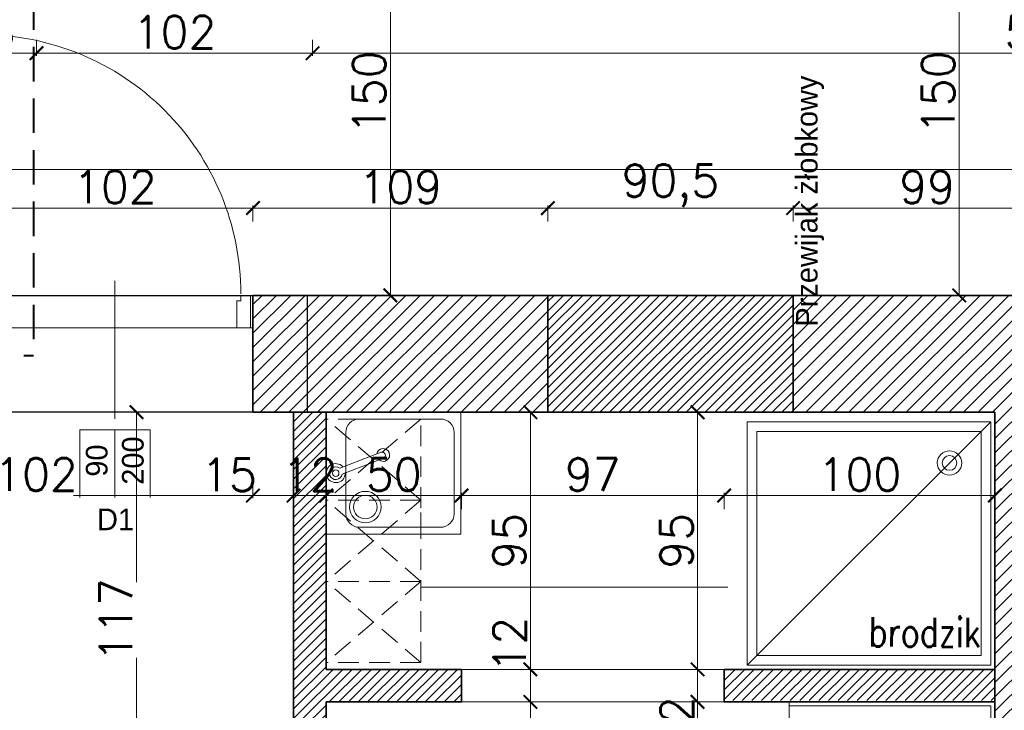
# Model space of a CAD drawing. Header units: millimetres. Extents: x -740 to 33545, y 5178 to 22494.
# Tile 160 of 256: x 9894 to 10258, y 10249 to 10504. Entities that reach past the tile are written whole.
import ezdxf
from ezdxf.lldxf.tags import DXFTag

# ---------------------------------------------------------------- set-up
doc = ezdxf.new("R2010")
doc.units = ezdxf.units.MM
doc.header["$MEASUREMENT"] = 0
doc.linetypes.add('DASHED', pattern=[19.05, 12.7, -6.35])
doc.layers.get('Defpoints').update_dxf_attribs({"color": 252})
for name, color, linetype, lineweight in [('_IS_POZA_ZAKRESEM', 2, 'DASHED', 40), ('A_istniejące ściany', 252, 'Continuous', 35), ('A_l.przerywana', 252, 'ICAD_ISO03W100', 9), ('A_opisy', 252, 'Continuous', 15), ('A_projektowane sciany', 252, 'Continuous', 35), ('A_wyposażenie', 252, 'Continuous', 9), ('l.wypełnien', 252, 'Continuous', 5), ('mebelki', 252, 'Continuous', 9), ('Nowe_820-G Rysunki Obrazki_Nr_pióra__23', 252, 'Continuous', 15), ('wymiarowanie', 252, 'Continuous', 9)]:
    doc.layers.add(name, color=color, linetype=linetype, lineweight=lineweight)
doc.layers.add('stolarka', color=252, linetype='Continuous')
doc.styles.add('1-50', font='simplex.shx', dxfattribs={"width": 0.8, "height": 12})
doc.styles.add('ROMANS', font='romans')
doc.styles.add('styl2', font='simplex.shx')
tags = doc.linetypes.add('ICAD_ISO03W100', pattern=[30, 12, -18]).pattern_tags.tags
tags[6:7] = [DXFTag(74, 4), DXFTag(75, 0), DXFTag(340, '0'), DXFTag(46, 1.0), DXFTag(50, 0.0), DXFTag(44, 0.0), DXFTag(45, 0.0)]
tags[4:5] = [DXFTag(74, 4), DXFTag(75, 0), DXFTag(340, '0'), DXFTag(46, 1.0), DXFTag(50, 0.0), DXFTag(44, 0.0), DXFTag(45, 0.0)]
doc.dimstyles.new('Skala 1-50', dxfattribs={"dimtxt": 12, "dimasz": 5, "dimexe": 1, "dimexo": 1, "dimgap": 1.5, "dimtad": 1, "dimdec": 1, "dimrnd": 0.5, "dimtxsty": 'styl2', "dimblk": 'ARCHTICK', "dimcen": 5, "dimadec": 0, "dimazin": 0, "dimtfac": 1, "dimtdec": 1, "dimtmove": 1, "dimatfit": 3, "dimldrblk": 'ARCHTICK', "dimfxl": 0, "dimlwd": -1, "dimlwe": -1, "dimarcsym": 0})

# ---------------------------------------------------------------- blocks, each defined once
blk = doc.blocks.new('_ArchTick')
at = {"color": 0, "linetype": 'ByBlock', "const_width": 0.15}
blk.add_lwpolyline([(-0.5, -0.5), (0.5, 0.5)], dxfattribs=at)
blk = doc.blocks.new('*D2203')
at = {"layer": 'Defpoints', "color": 0}
for p in [(9748.23, 10470.55), (11082.39, 10472.82), (11082.39, 10449.07)]:
    blk.add_point(p, dxfattribs=at)
at = {"layer": 'wymiarowanie', "color": 0}
for p, q in [((9748.23, 10454.07), (9748.23, 10448.07)), ((11082.39, 10454.07), (11082.39, 10448.07)), ((9748.23, 10449.07), (10346.75, 10449.07)), ((11082.39, 10449.07), (10383.94, 10449.07))]:
    blk.add_line(p, q, dxfattribs=at)
at = {"layer": 'wymiarowanie', "color": 0, "xscale": 5, "yscale": 5, "zscale": 5, "rotation": 180}
blk.add_blockref('_ArchTick', (9748.23, 10449.07), dxfattribs=at)
at = {"layer": 'wymiarowanie', "color": 0, "xscale": 5, "yscale": 5, "zscale": 5}
blk.add_blockref('_ArchTick', (11082.39, 10449.07), dxfattribs=at)
at = {"layer": 'wymiarowanie', "color": 0, "insert": (10365.34, 10456.46), "char_height": 12, "attachment_point": 5, "style": 'styl2'}
blk.add_mtext('1334', dxfattribs=at)
blk = doc.blocks.new('*D2217')
at = {"layer": 'Defpoints', "color": 0}
for p in [(10154.55, 10359.34), (10144.39, 10264.34), (10154.55, 10264.34)]:
    blk.add_point(p, dxfattribs=at)
at = {"layer": 'wymiarowanie', "color": 0}
for p, q in [((10149.39, 10359.34), (10143.39, 10359.34)), ((10144.39, 10359.34), (10144.39, 10264.34)), ((10149.39, 10264.34), (10143.39, 10264.34))]:
    blk.add_line(p, q, dxfattribs=at)
at = {"layer": 'wymiarowanie', "color": 0, "xscale": 5, "yscale": 5, "zscale": 5}
for p, rotation in [((10144.39, 10359.34), 90), ((10144.39, 10264.34), 270)]:
    blk.add_blockref('_ArchTick', p, dxfattribs=dict(at, rotation=rotation))
at = {"layer": 'wymiarowanie', "color": 0, "insert": (10136.59, 10311.84), "char_height": 12, "attachment_point": 5, "rotation": 90, "style": 'styl2'}
blk.add_mtext('95', dxfattribs=at)
blk = doc.blocks.new('*D2218')
at = {"layer": 'Defpoints', "color": 0}
for p in [(10154.19, 10264.34), (10144.39, 10252.34), (10152.1, 10252.34)]:
    blk.add_point(p, dxfattribs=at)
at = {"layer": 'wymiarowanie', "color": 0}
for p, q in [((10149.39, 10264.34), (10143.39, 10264.34)), ((10144.39, 10264.34), (10144.39, 10252.34)), ((10149.39, 10252.34), (10143.39, 10252.34))]:
    blk.add_line(p, q, dxfattribs=at)
at = {"layer": 'wymiarowanie', "color": 0, "xscale": 5, "yscale": 5, "zscale": 5}
for p, rotation in [((10144.39, 10264.34), 90), ((10144.39, 10252.34), 270)]:
    blk.add_blockref('_ArchTick', p, dxfattribs=dict(at, rotation=rotation))
at = {"layer": 'wymiarowanie', "color": 0, "insert": (10136.74, 10244.13), "char_height": 12, "attachment_point": 5, "rotation": 90, "style": 'styl2'}
blk.add_mtext('12', dxfattribs=at)
blk = doc.blocks.new('*D2219')
at = {"layer": 'Defpoints', "color": 0}
for p in [(10152.1, 10252.34), (10144.39, 9920.26), (10165.23, 9920.26)]:
    blk.add_point(p, dxfattribs=at)
at = {"layer": 'wymiarowanie', "color": 0}
for p, q in [((10149.39, 10252.34), (10143.39, 10252.34)), ((10144.39, 10252.34), (10144.39, 10042.8)), ((10144.39, 9920.26), (10144.39, 10013.25)), ((10149.39, 9920.26), (10143.39, 9920.26))]:
    blk.add_line(p, q, dxfattribs=at)
at = {"layer": 'wymiarowanie', "color": 0, "xscale": 5, "yscale": 5, "zscale": 5}
for p, rotation in [((10144.39, 10252.34), 90), ((10144.39, 9920.26), 270)]:
    blk.add_blockref('_ArchTick', p, dxfattribs=dict(at, rotation=rotation))
at = {"layer": 'wymiarowanie', "color": 0, "insert": (10136.59, 10028.03), "char_height": 12, "attachment_point": 5, "rotation": 90, "style": 'styl2'}
blk.add_mtext('332', dxfattribs=at)
blk = doc.blocks.new('*D2244')
at = {"layer": 'Defpoints', "color": 0}
for p in [(10055.83, 10552.52), (10030.92, 10402.52), (10066.23, 10402.52)]:
    blk.add_point(p, dxfattribs=at)
at = {"layer": 'wymiarowanie', "color": 0}
for p, q in [((10035.92, 10552.52), (10029.92, 10552.52)), ((10030.92, 10552.52), (10030.92, 10402.52)), ((10035.92, 10402.52), (10029.92, 10402.52))]:
    blk.add_line(p, q, dxfattribs=at)
at = {"layer": 'wymiarowanie', "color": 0, "xscale": 5, "yscale": 5, "zscale": 5}
for p, rotation in [((10030.92, 10552.52), 90), ((10030.92, 10402.52), 270)]:
    blk.add_blockref('_ArchTick', p, dxfattribs=dict(at, rotation=rotation))
at = {"layer": 'wymiarowanie', "color": 0, "insert": (10023.12, 10477.52), "char_height": 12, "attachment_point": 5, "rotation": 90, "style": 'styl2'}
blk.add_mtext('150', dxfattribs=at)
blk = doc.blocks.new('*D2586')
at = {"layer": 'Defpoints', "color": 0}
for p in [(9864.23, 10529.46), (9900.23, 10529.46), (9900.23, 10492)]:
    blk.add_point(p, dxfattribs=at)
at = {"layer": 'wymiarowanie', "color": 0}
for p, q in [((9864.23, 10497), (9864.23, 10491)), ((9900.23, 10497), (9900.23, 10491)), ((9864.23, 10492), (9900.23, 10492))]:
    blk.add_line(p, q, dxfattribs=at)
at = {"layer": 'wymiarowanie', "color": 0, "xscale": 5, "yscale": 5, "zscale": 5, "rotation": 180}
blk.add_blockref('_ArchTick', (9864.23, 10492), dxfattribs=at)
at = {"layer": 'wymiarowanie', "color": 0, "xscale": 5, "yscale": 5, "zscale": 5}
blk.add_blockref('_ArchTick', (9900.23, 10492), dxfattribs=at)
at = {"layer": 'wymiarowanie', "color": 0, "insert": (9882.23, 10499.8), "char_height": 12, "attachment_point": 5, "style": 'styl2'}
blk.add_mtext('36', dxfattribs=at)
blk = doc.blocks.new('*D2587')
at = {"layer": 'Defpoints', "color": 0}
for p in [(9900.23, 10529.46), (10002.23, 10529.46), (10002.23, 10492)]:
    blk.add_point(p, dxfattribs=at)
at = {"layer": 'wymiarowanie', "color": 0}
for p, q in [((9900.23, 10497), (9900.23, 10491)), ((10002.23, 10497), (10002.23, 10491)), ((9900.23, 10492), (10002.23, 10492))]:
    blk.add_line(p, q, dxfattribs=at)
at = {"layer": 'wymiarowanie', "color": 0, "xscale": 5, "yscale": 5, "zscale": 5, "rotation": 180}
blk.add_blockref('_ArchTick', (9900.23, 10492), dxfattribs=at)
at = {"layer": 'wymiarowanie', "color": 0, "xscale": 5, "yscale": 5, "zscale": 5}
blk.add_blockref('_ArchTick', (10002.23, 10492), dxfattribs=at)
at = {"layer": 'wymiarowanie', "color": 0, "insert": (9951.23, 10499.8), "char_height": 12, "attachment_point": 5, "style": 'styl2'}
blk.add_mtext('102', dxfattribs=at)
blk = doc.blocks.new('*D2588')
at = {"layer": 'Defpoints', "color": 0}
for p in [(10544.19, 10535.46), (10002.23, 10529.46), (10544.19, 10492)]:
    blk.add_point(p, dxfattribs=at)
at = {"layer": 'wymiarowanie', "color": 0}
for p, q in [((10002.23, 10497), (10002.23, 10491)), ((10544.19, 10497), (10544.19, 10491)), ((10002.23, 10492), (10544.19, 10492))]:
    blk.add_line(p, q, dxfattribs=at)
at = {"layer": 'wymiarowanie', "color": 0, "xscale": 5, "yscale": 5, "zscale": 5, "rotation": 180}
blk.add_blockref('_ArchTick', (10002.23, 10492), dxfattribs=at)
at = {"layer": 'wymiarowanie', "color": 0, "xscale": 5, "yscale": 5, "zscale": 5}
blk.add_blockref('_ArchTick', (10544.19, 10492), dxfattribs=at)
at = {"layer": 'wymiarowanie', "color": 0, "insert": (10273.21, 10499.8), "char_height": 12, "attachment_point": 5, "style": 'styl2'}
blk.add_mtext('542', dxfattribs=at)
blk = doc.blocks.new('*D2609')
at = {"layer": 'Defpoints', "color": 0}
for p in [(9980.19, 10434.77), (9878.19, 10402.52), (9980.19, 10402.52)]:
    blk.add_point(p, dxfattribs=at)
at = {"layer": 'wymiarowanie', "color": 0}
for p, q in [((9878.19, 10429.77), (9878.19, 10435.77)), ((9878.19, 10434.77), (9980.19, 10434.77)), ((9980.19, 10429.77), (9980.19, 10435.77))]:
    blk.add_line(p, q, dxfattribs=at)
at = {"layer": 'wymiarowanie', "color": 0, "xscale": 5, "yscale": 5, "zscale": 5, "rotation": 180}
blk.add_blockref('_ArchTick', (9878.19, 10434.77), dxfattribs=at)
at = {"layer": 'wymiarowanie', "color": 0, "xscale": 5, "yscale": 5, "zscale": 5}
blk.add_blockref('_ArchTick', (9980.19, 10434.77), dxfattribs=at)
at = {"layer": 'wymiarowanie', "color": 0, "insert": (9929.19, 10442.57), "char_height": 12, "attachment_point": 5, "style": 'styl2'}
blk.add_mtext('102', dxfattribs=at)
blk = doc.blocks.new('*D2610')
at = {"layer": 'Defpoints', "color": 0}
for p in [(10089.09, 10434.77), (9980.19, 10402.52), (10089.09, 10402.52)]:
    blk.add_point(p, dxfattribs=at)
at = {"layer": 'wymiarowanie', "color": 0}
for p, q in [((9980.19, 10429.77), (9980.19, 10435.77)), ((9980.19, 10434.77), (10089.09, 10434.77)), ((10089.09, 10429.77), (10089.09, 10435.77))]:
    blk.add_line(p, q, dxfattribs=at)
at = {"layer": 'wymiarowanie', "color": 0, "xscale": 5, "yscale": 5, "zscale": 5, "rotation": 180}
blk.add_blockref('_ArchTick', (9980.19, 10434.77), dxfattribs=at)
at = {"layer": 'wymiarowanie', "color": 0, "xscale": 5, "yscale": 5, "zscale": 5}
blk.add_blockref('_ArchTick', (10089.09, 10434.77), dxfattribs=at)
at = {"layer": 'wymiarowanie', "color": 0, "insert": (10034.64, 10442.57), "char_height": 12, "attachment_point": 5, "style": 'styl2'}
blk.add_mtext('109', dxfattribs=at)
blk = doc.blocks.new('*D2611')
at = {"layer": 'Defpoints', "color": 0}
for p in [(10179.68, 10434.77), (10089.09, 10402.52), (10179.68, 10402.52)]:
    blk.add_point(p, dxfattribs=at)
at = {"layer": 'wymiarowanie', "color": 0}
for p, q in [((10089.09, 10429.77), (10089.09, 10435.77)), ((10089.09, 10434.77), (10179.68, 10434.77)), ((10179.68, 10429.77), (10179.68, 10435.77))]:
    blk.add_line(p, q, dxfattribs=at)
at = {"layer": 'wymiarowanie', "color": 0, "xscale": 5, "yscale": 5, "zscale": 5, "rotation": 180}
blk.add_blockref('_ArchTick', (10089.09, 10434.77), dxfattribs=at)
at = {"layer": 'wymiarowanie', "color": 0, "xscale": 5, "yscale": 5, "zscale": 5}
blk.add_blockref('_ArchTick', (10179.68, 10434.77), dxfattribs=at)
at = {"layer": 'wymiarowanie', "color": 0, "insert": (10134.38, 10443.11), "char_height": 12, "attachment_point": 5, "style": 'styl2'}
blk.add_mtext('90,5', dxfattribs=at)
blk = doc.blocks.new('*D2612')
at = {"layer": 'Defpoints', "color": 0}
for p in [(10278.74, 10434.77), (10179.68, 10402.52), (10278.74, 10402.52)]:
    blk.add_point(p, dxfattribs=at)
at = {"layer": 'wymiarowanie', "color": 0}
for p, q in [((10179.68, 10429.77), (10179.68, 10435.77)), ((10179.68, 10434.77), (10278.74, 10434.77)), ((10278.74, 10429.77), (10278.74, 10435.77))]:
    blk.add_line(p, q, dxfattribs=at)
at = {"layer": 'wymiarowanie', "color": 0, "xscale": 5, "yscale": 5, "zscale": 5, "rotation": 180}
blk.add_blockref('_ArchTick', (10179.68, 10434.77), dxfattribs=at)
at = {"layer": 'wymiarowanie', "color": 0, "xscale": 5, "yscale": 5, "zscale": 5}
blk.add_blockref('_ArchTick', (10278.74, 10434.77), dxfattribs=at)
at = {"layer": 'wymiarowanie', "color": 0, "insert": (10229.21, 10442.57), "char_height": 12, "attachment_point": 5, "style": 'styl2'}
blk.add_mtext('99', dxfattribs=at)
blk = doc.blocks.new('*D2626')
at = {"layer": 'Defpoints', "color": 0}
for p in [(9878.19, 10359.34), (9980.19, 10359.34), (9980.19, 10328.56)]:
    blk.add_point(p, dxfattribs=at)
at = {"layer": 'wymiarowanie', "color": 0}
for p, q in [((9878.19, 10333.56), (9878.19, 10327.56)), ((9980.19, 10333.56), (9980.19, 10327.56)), ((9878.19, 10328.56), (9886.18, 10328.56)), ((9980.19, 10328.56), (9913.95, 10328.56))]:
    blk.add_line(p, q, dxfattribs=at)
at = {"layer": 'wymiarowanie', "color": 0, "xscale": 5, "yscale": 5, "zscale": 5, "rotation": 180}
blk.add_blockref('_ArchTick', (9878.19, 10328.56), dxfattribs=at)
at = {"layer": 'wymiarowanie', "color": 0, "xscale": 5, "yscale": 5, "zscale": 5}
blk.add_blockref('_ArchTick', (9980.19, 10328.56), dxfattribs=at)
at = {"layer": 'wymiarowanie', "color": 0, "insert": (9900.07, 10336.36), "char_height": 12, "attachment_point": 5, "style": 'styl2'}
blk.add_mtext('102', dxfattribs=at)
blk = doc.blocks.new('*D2627')
at = {"layer": 'Defpoints', "color": 0}
for p in [(9980.19, 10359.34), (9995.19, 10359.34), (9995.19, 10328.56)]:
    blk.add_point(p, dxfattribs=at)
at = {"layer": 'wymiarowanie', "color": 0}
for p, q in [((9980.19, 10333.56), (9980.19, 10327.56)), ((9995.19, 10333.56), (9995.19, 10327.56)), ((9980.19, 10328.56), (9995.19, 10328.56))]:
    blk.add_line(p, q, dxfattribs=at)
at = {"layer": 'wymiarowanie', "color": 0, "xscale": 5, "yscale": 5, "zscale": 5, "rotation": 180}
blk.add_blockref('_ArchTick', (9980.19, 10328.56), dxfattribs=at)
at = {"layer": 'wymiarowanie', "color": 0, "xscale": 5, "yscale": 5, "zscale": 5}
blk.add_blockref('_ArchTick', (9995.19, 10328.56), dxfattribs=at)
at = {"layer": 'wymiarowanie', "color": 0, "insert": (9971.36, 10336.21), "char_height": 12, "attachment_point": 5, "style": 'styl2'}
blk.add_mtext('15', dxfattribs=at)
blk = doc.blocks.new('*D2628')
at = {"layer": 'Defpoints', "color": 0}
for p in [(9995.19, 10359.34), (10007.19, 10328.56), (10007.19, 10266.84)]:
    blk.add_point(p, dxfattribs=at)
at = {"layer": 'wymiarowanie', "color": 0}
for p, q in [((9995.19, 10333.56), (9995.19, 10327.56)), ((9995.19, 10328.56), (10007.19, 10328.56)), ((10007.19, 10323.56), (10007.19, 10329.56))]:
    blk.add_line(p, q, dxfattribs=at)
at = {"layer": 'wymiarowanie', "color": 0, "xscale": 5, "yscale": 5, "zscale": 5, "rotation": 180}
blk.add_blockref('_ArchTick', (9995.19, 10328.56), dxfattribs=at)
at = {"layer": 'wymiarowanie', "color": 0, "xscale": 5, "yscale": 5, "zscale": 5}
blk.add_blockref('_ArchTick', (10007.19, 10328.56), dxfattribs=at)
at = {"layer": 'wymiarowanie', "color": 0, "insert": (10001.19, 10336.21), "char_height": 12, "attachment_point": 5, "style": 'styl2'}
blk.add_mtext('12', dxfattribs=at)
blk = doc.blocks.new('*D2629')
at = {"layer": 'Defpoints', "color": 0}
for p in [(10057.19, 10328.56), (10007.19, 10266.84), (10057.19, 10264.34)]:
    blk.add_point(p, dxfattribs=at)
at = {"layer": 'wymiarowanie', "color": 0}
for p, q in [((10007.19, 10323.56), (10007.19, 10329.56)), ((10007.19, 10328.56), (10057.19, 10328.56)), ((10057.19, 10323.56), (10057.19, 10329.56))]:
    blk.add_line(p, q, dxfattribs=at)
at = {"layer": 'wymiarowanie', "color": 0, "xscale": 5, "yscale": 5, "zscale": 5, "rotation": 180}
blk.add_blockref('_ArchTick', (10007.19, 10328.56), dxfattribs=at)
at = {"layer": 'wymiarowanie', "color": 0, "xscale": 5, "yscale": 5, "zscale": 5}
blk.add_blockref('_ArchTick', (10057.19, 10328.56), dxfattribs=at)
at = {"layer": 'wymiarowanie', "color": 0, "insert": (10032.19, 10336.36), "char_height": 12, "attachment_point": 5, "style": 'styl2'}
blk.add_mtext('50', dxfattribs=at)
blk = doc.blocks.new('*D2630')
at = {"layer": 'Defpoints', "color": 0}
for p in [(10154.19, 10328.56), (10057.19, 10264.34), (10154.19, 10264.34)]:
    blk.add_point(p, dxfattribs=at)
at = {"layer": 'wymiarowanie', "color": 0}
for p, q in [((10057.19, 10323.56), (10057.19, 10329.56)), ((10057.19, 10328.56), (10154.19, 10328.56)), ((10154.19, 10323.56), (10154.19, 10329.56))]:
    blk.add_line(p, q, dxfattribs=at)
at = {"layer": 'wymiarowanie', "color": 0, "xscale": 5, "yscale": 5, "zscale": 5, "rotation": 180}
blk.add_blockref('_ArchTick', (10057.19, 10328.56), dxfattribs=at)
at = {"layer": 'wymiarowanie', "color": 0, "xscale": 5, "yscale": 5, "zscale": 5}
blk.add_blockref('_ArchTick', (10154.19, 10328.56), dxfattribs=at)
at = {"layer": 'wymiarowanie', "color": 0, "insert": (10105.69, 10336.36), "char_height": 12, "attachment_point": 5, "style": 'styl2'}
blk.add_mtext('97', dxfattribs=at)
blk = doc.blocks.new('*D2631')
at = {"layer": 'Defpoints', "color": 0}
for p in [(10254.19, 10328.56), (10154.19, 10264.34), (10254.19, 10264.34)]:
    blk.add_point(p, dxfattribs=at)
at = {"layer": 'wymiarowanie', "color": 0}
for p, q in [((10154.19, 10323.56), (10154.19, 10329.56)), ((10154.19, 10328.56), (10254.19, 10328.56)), ((10254.19, 10323.56), (10254.19, 10329.56))]:
    blk.add_line(p, q, dxfattribs=at)
at = {"layer": 'wymiarowanie', "color": 0, "xscale": 5, "yscale": 5, "zscale": 5, "rotation": 180}
blk.add_blockref('_ArchTick', (10154.19, 10328.56), dxfattribs=at)
at = {"layer": 'wymiarowanie', "color": 0, "xscale": 5, "yscale": 5, "zscale": 5}
blk.add_blockref('_ArchTick', (10254.19, 10328.56), dxfattribs=at)
at = {"layer": 'wymiarowanie', "color": 0, "insert": (10204.19, 10336.36), "char_height": 12, "attachment_point": 5, "style": 'styl2'}
blk.add_mtext('100', dxfattribs=at)
blk = doc.blocks.new('*D2757')
at = {"layer": 'Defpoints', "color": 0}
for p in [(9937.17, 10359.34), (9980.19, 10359.34), (9995.19, 10242.34)]:
    blk.add_point(p, dxfattribs=at)
at = {"layer": 'wymiarowanie', "color": 0}
for p, q in [((9942.17, 10359.34), (9936.17, 10359.34)), ((9937.17, 10359.34), (9937.17, 10296.56)), ((9937.17, 10242.34), (9937.17, 10268.63)), ((9942.17, 10242.34), (9936.17, 10242.34))]:
    blk.add_line(p, q, dxfattribs=at)
at = {"layer": 'wymiarowanie', "color": 0, "xscale": 5, "yscale": 5, "zscale": 5}
for p, rotation in [((9937.17, 10359.34), 90), ((9937.17, 10242.34), 270)]:
    blk.add_blockref('_ArchTick', p, dxfattribs=dict(at, rotation=rotation))
at = {"layer": 'wymiarowanie', "color": 0, "insert": (9929.52, 10282.6), "char_height": 12, "attachment_point": 5, "rotation": 90, "style": 'styl2'}
blk.add_mtext('117', dxfattribs=at)
blk = doc.blocks.new('*D2763')
at = {"layer": 'Defpoints', "color": 0}
for p in [(10270.21, 10552.52), (10241.04, 10402.52), (10263.5, 10402.52)]:
    blk.add_point(p, dxfattribs=at)
at = {"layer": 'wymiarowanie', "color": 0}
for p, q in [((10246.04, 10552.52), (10240.04, 10552.52)), ((10241.04, 10552.52), (10241.04, 10402.52)), ((10246.04, 10402.52), (10240.04, 10402.52))]:
    blk.add_line(p, q, dxfattribs=at)
at = {"layer": 'wymiarowanie', "color": 0, "xscale": 5, "yscale": 5, "zscale": 5}
for p, rotation in [((10241.04, 10552.52), 90), ((10241.04, 10402.52), 270)]:
    blk.add_blockref('_ArchTick', p, dxfattribs=dict(at, rotation=rotation))
at = {"layer": 'wymiarowanie', "color": 0, "insert": (10233.24, 10477.52), "char_height": 12, "attachment_point": 5, "rotation": 90, "style": 'styl2'}
blk.add_mtext('150', dxfattribs=at)
blk = doc.blocks.new('*D2765')
at = {"layer": 'Defpoints', "color": 0}
for p in [(10071.5, 10359.34), (10071.5, 10264.34), (10082.64, 10264.34)]:
    blk.add_point(p, dxfattribs=at)
at = {"layer": 'wymiarowanie', "color": 0}
for p, q in [((10077.64, 10359.34), (10083.64, 10359.34)), ((10082.64, 10359.34), (10082.64, 10264.34)), ((10077.64, 10264.34), (10083.64, 10264.34))]:
    blk.add_line(p, q, dxfattribs=at)
at = {"layer": 'wymiarowanie', "color": 0, "xscale": 5, "yscale": 5, "zscale": 5}
for p, rotation in [((10082.64, 10359.34), 90), ((10082.64, 10264.34), 270)]:
    blk.add_blockref('_ArchTick', p, dxfattribs=dict(at, rotation=rotation))
at = {"layer": 'wymiarowanie', "color": 0, "insert": (10074.84, 10311.84), "char_height": 12, "attachment_point": 5, "rotation": 90, "style": 'styl2'}
blk.add_mtext('95', dxfattribs=at)
blk = doc.blocks.new('*D2766')
at = {"layer": 'Defpoints', "color": 0}
for p in [(10071.5, 10264.34), (10057.19, 10252.34), (10082.64, 10252.34)]:
    blk.add_point(p, dxfattribs=at)
at = {"layer": 'wymiarowanie', "color": 0}
for p, q in [((10077.64, 10264.34), (10083.64, 10264.34)), ((10082.64, 10264.34), (10082.64, 10252.34)), ((10077.64, 10252.34), (10083.64, 10252.34))]:
    blk.add_line(p, q, dxfattribs=at)
at = {"layer": 'wymiarowanie', "color": 0, "xscale": 5, "yscale": 5, "zscale": 5}
for p, rotation in [((10082.64, 10264.34), 90), ((10082.64, 10252.34), 270)]:
    blk.add_blockref('_ArchTick', p, dxfattribs=dict(at, rotation=rotation))
at = {"layer": 'wymiarowanie', "color": 0, "insert": (10074.99, 10273.47), "char_height": 12, "attachment_point": 5, "rotation": 90, "style": 'styl2'}
blk.add_mtext('12', dxfattribs=at)
blk = doc.blocks.new('*D2767')
at = {"layer": 'Defpoints', "color": 0}
for p in [(10057.19, 10252.34), (10007.19, 10242.34), (10082.64, 10242.34)]:
    blk.add_point(p, dxfattribs=at)
at = {"layer": 'wymiarowanie', "color": 0}
for p, q in [((10077.64, 10252.34), (10083.64, 10252.34)), ((10082.64, 10252.34), (10082.64, 10242.34)), ((10077.64, 10242.34), (10083.64, 10242.34))]:
    blk.add_line(p, q, dxfattribs=at)
at = {"layer": 'wymiarowanie', "color": 0, "xscale": 5, "yscale": 5, "zscale": 5}
for p, rotation in [((10082.64, 10252.34), 90), ((10082.64, 10242.34), 270)]:
    blk.add_blockref('_ArchTick', p, dxfattribs=dict(at, rotation=rotation))
at = {"layer": 'wymiarowanie', "color": 0, "insert": (10074.84, 10232.11), "char_height": 12, "attachment_point": 5, "rotation": 90, "style": 'styl2'}
blk.add_mtext('10', dxfattribs=at)

msp = doc.modelspace()

# ---------------------------------------------------------------- hatches: boundary and pattern name
at = {"layer": 'l.wypełnien'}
h = msp.add_hatch(dxfattribs=at)
h.set_pattern_fill('ANSI31', color=256, scale=30, style=0)
h.paths.add_polyline_path([(10179.68, 10402.52), (10279.59, 10402.52), (10279.59, 10396.52), (10273.59, 10396.52), (10273.59, 10123.69), (10279.59, 10126.48), (10279.59, 10017.29), (10316.23, 10017.29), (10316.23, 9992.74), (10279.59, 9992.74), (10279.59, 9927.76), (10254.19, 9927.76), (10254.19, 10359.34), (10179.68, 10359.34)])
h.paths.add_polyline_path([(10260.11, 10246.37), (10272.71, 10246.37), (10272.71, 10279.87), (10260.11, 10279.87)], flags=24)
h.paths.add_polyline_path([(10504.8, 10309.84), (10504.8, 10297.84), (10504.8, 10254.75), (10504.8, 10017.29), (10504.8, 9992.74), (10504.8, 9927.76), (10529.35, 9927.76), (10529.35, 10281.34), (10542.35, 10281.34), (10542.35, 10359.34), (10636.35, 10359.34), (10635.51, 10402.52), (10504.8, 10402.52), (10504.8, 10396.52)])
h.paths.add_polyline_path([(10504.8, 10396.52), (10510.8, 10396.52), (10510.8, 10309.84), (10504.8, 10309.84)], flags=16)
h.paths.add_polyline_path([(10504.8, 10392.52), (10504.8, 10309.84), (10510.8, 10309.84), (10510.8, 10396.52), (10504.8, 10396.52)], flags=0)
h.paths.add_polyline_path([(10515.95, 10326.34), (10515.95, 10347.34), (10530.35, 10347.34), (10530.35, 10326.34)], flags=16)
h.paths.add_polyline_path([(10515.95, 10347.34), (10515.95, 10326.34), (10530.35, 10326.34), (10530.35, 10347.34)], flags=0)
h.paths.add_polyline_path([(10515.95, 10297.84), (10515.95, 10293.34), (10530.35, 10293.34), (10530.35, 10314.34), (10515.95, 10314.34), (10515.95, 10309.84)], flags=16)
h.paths.add_polyline_path([(10515.95, 10297.84), (10515.95, 10309.84), (10515.95, 10314.34), (10530.35, 10314.34), (10530.35, 10293.34), (10515.95, 10293.34)], flags=0)
h.paths.add_polyline_path([(10504.8, 10254.75), (10504.8, 10297.84), (10510.8, 10297.84), (10510.8, 10254.75)], flags=16)
h.paths.add_polyline_path([(10510.8, 10254.75), (10510.8, 10297.84), (10504.8, 10297.84), (10504.8, 10259.75), (10504.8, 10254.75)], flags=0)
h.paths.add_polyline_path([(10504.8, 10297.84), (10510.8, 10297.84), (10510.8, 10309.84), (10504.8, 10309.84)], flags=16)
h.paths.add_polyline_path([(10504.8, 10309.84), (10510.8, 10309.84), (10510.8, 10297.84), (10504.8, 10297.84)], flags=0)
h.paths.add_polyline_path([(10510.8, 10309.84), (10515.95, 10309.84), (10515.95, 10297.84), (10510.8, 10297.84)], flags=16)
h.paths.add_polyline_path([(10510.84, 10326.02), (10523.45, 10326.02), (10523.45, 10359.52), (10510.84, 10359.52)], flags=8)
h.paths.add_polyline_path([(10510.84, 10326.02), (10523.45, 10326.02), (10523.45, 10359.52), (10510.84, 10359.52)], flags=8)
h.paths.add_polyline_path([(9506.72, 10359.34), (9506.72, 10402.52), (9858.19, 10402.52), (9858.19, 10359.34)])
h.paths.add_polyline_path([(10000.19, 10359.34), (10089.09, 10359.34), (10089.09, 10402.52), (10000.19, 10402.52)])
h.paths.add_polyline_path([(10273.59, 10123.69), (10273.59, 10396.52), (10279.59, 10396.52), (10279.59, 10359.34), (10279.59, 10126.48)])
h.paths.add_polyline_path([(10372.72, 9992.74), (10372.72, 10017.29), (10316.23, 10017.29), (10316.23, 9992.74)])
h.paths.add_polyline_path([(9858.19, 10359.34), (9858.19, 10402.52), (9878.19, 10402.52), (9878.19, 10359.34)])
h.paths.add_polyline_path([(10000.19, 10359.34), (10000.19, 10402.52), (9980.19, 10402.52), (9980.19, 10359.34)])
h.paths.add_polyline_path([(10279.59, 9907.76), (10279.59, 9927.76), (10254.19, 9927.76), (10254.19, 9907.76)])
h.paths.add_polyline_path([(10529.35, 9907.76), (10529.35, 9927.76), (10504.8, 9927.76), (10504.8, 9907.76)])
h.paths.add_polyline_path([(10494.8, 10017.29), (10494.8, 9992.74), (10504.8, 9992.74), (10504.8, 10017.29)])
h = msp.add_hatch(dxfattribs=at)
h.set_pattern_fill('ANSI31', color=256, scale=20, style=0)
h.paths.add_polyline_path([(10089.09, 10402.52), (10179.68, 10402.52), (10179.68, 10359.34), (10089.09, 10359.34)])
h.paths.add_polyline_path([(10279.59, 10390.52), (10278.74, 10390.52), (10278.74, 10402.52), (10279.59, 10402.52)])
h = msp.add_hatch(dxfattribs=at)
h.set_pattern_fill('ANSI31', color=256, scale=20, style=0)
h.paths.add_polyline_path([(9995.19, 10040.34), (9995.19, 9907.76), (10254.19, 9907.76), (10254.19, 9919.76), (10134.19, 9919.76), (10054.19, 9919.76), (10007.19, 9919.76), (10007.19, 10040.34), (10007.19, 10140.34), (9995.19, 10140.34)])
h.paths.add_polyline_path([(9995.19, 10242.34), (10007.19, 10242.34), (10007.19, 10252.34), (10057.19, 10252.34), (10057.19, 10264.34), (10007.19, 10264.34), (10007.19, 10359.34), (9995.19, 10359.34)])
h = msp.add_hatch(dxfattribs=at)
h.set_pattern_fill('ANSI31', color=256, scale=20, style=0)
h.paths.add_polyline_path([(10154.19, 10264.34), (10254.19, 10264.34), (10254.19, 10252.84), (10154.19, 10252.84)])

# ---------------------------------------------------------------- linework, layer by layer
at = {"layer": '_IS_POZA_ZAKRESEM'}
for p in [(9899.13, 10818.16), (8904.92, 10380.33), (8904.92, 10380.33)]:
    msp.add_line(p, (9899.13, 10380.33), dxfattribs=at)
at = {"layer": 'A_istniejące ściany'}
msp.add_line((9980.19, 10359.34), (9980.19, 10402.52), dxfattribs=at)
for points in [[(10089.09, 10402.52), (9980.19, 10402.52)], [(10091.4, 10402.52), (10066.23, 10402.52)], [(10279.59, 10402.52), (10179.68, 10402.52)], [(9980.19, 10359.34), (10089.09, 10359.34)], [(10179.68, 10359.34), (10254.19, 10359.34)], [(10254.19, 10359.34), (10254.19, 9907.76)]]:
    msp.add_lwpolyline(points, dxfattribs=at)
at = {"layer": 'A_l.przerywana', "lineweight": 30, "ltscale": 0.3}
msp.add_lwpolyline([(9858.19, 10402.52), (10000.19, 10402.52), (10000.19, 10359.34), (9858.19, 10359.34)], close=True, dxfattribs=at)
at = {"layer": 'A_l.przerywana', "ltscale": 0.3}
for points in [[(9980.19, 10402.52), (9980.19, 10390.52), (9878.19, 10390.52), (9878.19, 10402.52)], [(9980.19, 10371.34), (9980.19, 10359.34), (9878.19, 10359.34), (9878.19, 10371.34)]]:
    msp.add_lwpolyline(points, dxfattribs=at)
msp.add_lwpolyline([(10057.19, 10264.34), (10154.19, 10264.34), (10154.19, 10252.34), (10057.19, 10252.34)], close=True, dxfattribs=at)
at = {"layer": 'A_opisy'}
msp.add_line((9929.19, 10352.88), (9929.19, 10407.88), dxfattribs=at)
at = {"layer": 'A_projektowane sciany'}
for p, q in [((9995.19, 10242.34), (9995.19, 10359.34)), ((10007.19, 10264.34), (10007.19, 10359.34)), ((10007.19, 10264.34), (10057.19, 10264.34)), ((10057.19, 10264.34), (10057.19, 10252.34)), ((10057.19, 10252.34), (10007.19, 10252.34)), ((10007.19, 10242.34), (10007.19, 10252.34))]:
    msp.add_line(p, q, dxfattribs=at)
at = {"layer": 'A_projektowane sciany', "ltscale": 1000}
for p, q in [((10154.19, 10264.34), (10154.19, 10252.34)), ((10154.19, 10264.34), (10154.19, 10252.34)), ((10154.19, 10264.34), (10254.19, 10264.34)), ((10154.19, 10252.34), (10254.19, 10252.34)), ((10154.19, 10252.34), (10254.19, 10252.34))]:
    msp.add_line(p, q, dxfattribs=at)
at = {"layer": 'A_projektowane sciany'}
msp.add_lwpolyline([(10089.09, 10402.52), (10179.68, 10402.52), (10179.68, 10359.34), (10089.09, 10359.34)], close=True, dxfattribs=at)
at = {"layer": 'A_wyposażenie', "linetype": 'DASHED', "ltscale": 0.6}
for p, q in [((10007.19, 10266.84), (10007.19, 10356.84)), ((10042.19, 10356.84), (10007.19, 10326.84)), ((10042.19, 10326.84), (10007.19, 10356.84)), ((10042.19, 10356.84), (10007.19, 10356.84)), ((10007.19, 10266.84), (10007.19, 10356.84)), ((10042.19, 10266.84), (10042.19, 10356.84)), ((10042.19, 10266.84), (10042.19, 10356.84)), ((10042.19, 10296.84), (10007.19, 10326.84)), ((10042.19, 10326.84), (10007.19, 10296.84)), ((10042.19, 10326.84), (10007.19, 10326.84)), ((10042.19, 10296.84), (10007.19, 10326.84)), ((10042.19, 10326.84), (10007.19, 10296.84)), ((10042.19, 10296.84), (10007.19, 10296.84)), ((10042.19, 10266.84), (10007.19, 10296.84)), ((10042.19, 10296.84), (10007.19, 10266.84)), ((10042.19, 10296.84), (10007.19, 10296.84)), ((10042.19, 10266.84), (10007.19, 10296.84)), ((10042.19, 10296.84), (10007.19, 10266.84)), ((10042.19, 10266.84), (10007.19, 10266.84)), ((10042.19, 10266.84), (10007.19, 10266.84))]:
    msp.add_line(p, q, dxfattribs=at)
at = {"layer": 'A_wyposażenie'}
for points in [[(10254.19, 10152.34), (10178.19, 10152.34), (10178.19, 10252.34), (10254.19, 10252.34)], [(10252.69, 10153.84), (10178.19, 10153.84), (10178.19, 10250.84), (10252.69, 10250.84)]]:
    msp.add_lwpolyline(points, close=True, dxfattribs=at)
at = {"layer": 'mebelki'}
for p, q in [((10019.48, 10356.84), (10049.48, 10356.84)), ((10252.69, 10355.84), (10162.69, 10265.84)), ((10252.69, 10355.84), (10162.69, 10265.84)), ((10014.48, 10321.84), (10014.48, 10351.84)), ((10054.48, 10351.84), (10054.48, 10321.84)), ((10012.25, 10338.67), (10027.54, 10344.54)), ((10028.39, 10342.35), (10013.09, 10336.47)), ((10019.48, 10316.84), (10049.48, 10316.84)), ((10161.19, 10264.34), (10254.19, 10264.34))]:
    msp.add_line(p, q, dxfattribs=at)
for points in [[(10007.19, 10314.34), (10007.19, 10359.34), (10056.98, 10359.34), (10056.98, 10314.34)], [(10162.69, 10355.84), (10252.69, 10355.84), (10252.69, 10265.84), (10162.69, 10265.84)], [(10162.69, 10355.84), (10252.69, 10355.84), (10252.69, 10265.84), (10162.69, 10265.84)], [(10166.29, 10352.24), (10249.09, 10352.24), (10249.09, 10269.44), (10166.29, 10269.44)], [(10166.29, 10352.24), (10249.09, 10352.24), (10249.09, 10269.44), (10166.29, 10269.44)]]:
    msp.add_lwpolyline(points, close=True, dxfattribs=at)
for centre, radius in [((10237.44, 10340.6), 4.5), ((10237.44, 10340.6), 4.5), ((10237.44, 10340.6), 2.7), ((10237.44, 10340.6), 2.7), ((10010.77, 10336.84), 1.18), ((10021.68, 10324.32), 5.8), ((10021.68, 10324.32), 4.36)]:
    msp.add_circle(centre, radius, dxfattribs=at)
for centre, radius, start, end in [((10019.48, 10351.84), 5, 90, 180), ((10049.48, 10351.84), 5, 0, 90), ((10028.29, 10343.57), 2.37, 230.7702, 171.2413), ((10027.97, 10343.44), 1.18, 291.0058, 111.0058), ((10010.77, 10336.84), 3.51, 42.9072, 3.6727), ((10010.77, 10336.84), 2.35, 51.2504, 350.6627), ((10019.48, 10321.84), 5, 180, 270), ((10049.48, 10321.84), 5, 270, 0)]:
    msp.add_arc(centre, radius, start, end, dxfattribs=at)
at = {"layer": 'Nowe_820-G Rysunki Obrazki_Nr_pióra__23', "linetype": 'Continuous', "lineweight": 15}
for points in [[(10089.09, 10359.34), (10089.09, 10402.52)], [(10179.68, 10402.52), (10179.68, 10359.34)], [(10007.19, 10314.34), (10007.19, 10322.34)], [(10042.19, 10314.34), (10042.19, 10322.34)]]:
    msp.add_lwpolyline(points, dxfattribs=at)
at = {"layer": 'stolarka', "lineweight": 9}
msp.add_lwpolyline([(9974.19, 10400.55), (9975.7, 10400.55), (9975.7, 10402.52), (9979.24, 10402.52), (9979.24, 10390.52), (9974.19, 10390.52), (9974.19, 10400.55)], dxfattribs=at)
at = {"layer": 'stolarka', "linetype": 'ICAD_ISO03W100', "lineweight": 13, "ltscale": 0.3}
msp.add_arc((9879.93, 10403.1), 95.77, 0.0003, 90.0531, dxfattribs=at)
at = {"layer": 'wymiarowanie'}
for p, q in [((10155.6, 10294.75), (10042.19, 10294.75)), ((10254.19, 10237.84), (10254.19, 10252.84))]:
    msp.add_line(p, q, dxfattribs=at)

# ---------------------------------------------------------------- texts
at = {"layer": 'mebelki', "insert": (10249.01, 10272.52), "char_height": 10.8, "width": 504.8523, "attachment_point": 9, "rotation": 359.6152, "style": '1-50'}
msp.add_mtext('brodzik', dxfattribs=at)
at = {"layer": 'wymiarowanie', "linetype": 'Continuous', "insert": (10157.35, 10483.74), "char_height": 14, "width": 327.6277, "attachment_point": 3, "rotation": 90, "style": 'ROMANS'}
msp.add_mtext('\\pi101.90408;{\\Fsimplex8;\\T0.75000;}\\P{\\fCentury Gothic|b0|i0|c238|p0;\\H0.57143x;Przewijak żłobkowy}', dxfattribs=at)
at = {"layer": 'wymiarowanie', "insert": (5416.61, 10370.91), "char_height": 12, "width": 621.5287, "attachment_point": 1}
msp.add_mtext('\\pi11.65274;{\\fCentury Gothic|b0|i0|c238|p34;Warstwa tynkarska - wyprawa dekoracyjna z tynku silikonowego o strukturze }\\pi12.21674;{\\fCentury Gothic|b0|i0|c238|p34;baranka o uziarnieniu 1,5 lub 2mm; kolor wg NCS:S1002-G50Y}\\P\\pi419.66474;{\\fCentury Gothic|b0|i0|c238|p34;grubość styropianu 20cm}\\P\\pi621.52874;{\\fCentury Gothic|b0|i0|c238|p34; }', dxfattribs=at)

# ---------------------------------------------------------------- dimensions: what is measured, and where the dimension line sits
at = {"layer": 'wymiarowanie'}
for base, p1, p2, picture, middle in [((10030.92, 10402.52), (10055.83, 10552.52), (10066.23, 10402.52), '*D2244', (10023.12, 10477.52)), ((10241.04, 10402.52), (10270.21, 10552.52), (10263.5, 10402.52), '*D2763', (10233.24, 10477.52)), ((10082.64, 10264.34), (10071.5, 10359.34), (10071.5, 10264.34), '*D2765', (10074.84, 10311.84)), ((10144.39, 10264.34), (10154.55, 10359.34), (10154.55, 10264.34), '*D2217', (10136.59, 10311.84))]:
    dim = msp.add_linear_dim(base=base, p1=p1, p2=p2, angle=90, dimstyle='Skala 1-50', dxfattribs=at)
    dim.commit()
    dim.dimension.update_dxf_attribs({"geometry": picture, "text_midpoint": middle})
for base, p1, p2, picture, middle in [((10544.19, 10492), (10002.23, 10529.46), (10544.19, 10535.46), '*D2588', (10273.21, 10499.8)), ((9900.23, 10492), (9864.23, 10529.46), (9900.23, 10529.46), '*D2586', (9882.23, 10499.8)), ((10002.23, 10492), (9900.23, 10529.46), (10002.23, 10529.46), '*D2587', (9951.23, 10499.8)), ((9980.19, 10434.77), (9878.19, 10402.52), (9980.19, 10402.52), '*D2609', (9929.19, 10442.57)), ((10089.09, 10434.77), (9980.19, 10402.52), (10089.09, 10402.52), '*D2610', (10034.64, 10442.57)), ((10179.68, 10434.77), (10089.09, 10402.52), (10179.68, 10402.52), '*D2611', (10134.38, 10443.11)), ((10278.74, 10434.77), (10179.68, 10402.52), (10278.74, 10402.52), '*D2612', (10229.21, 10442.57)), ((10057.19, 10328.56), (10007.19, 10266.84), (10057.19, 10264.34), '*D2629', (10032.19, 10336.36)), ((10154.19, 10328.56), (10057.19, 10264.34), (10154.19, 10264.34), '*D2630', (10105.69, 10336.36)), ((10254.19, 10328.56), (10154.19, 10264.34), (10254.19, 10264.34), '*D2631', (10204.19, 10336.36))]:
    dim = msp.add_linear_dim(base=base, p1=p1, p2=p2, dimstyle='Skala 1-50', dxfattribs=at)
    dim.commit()
    dim.dimension.update_dxf_attribs({"geometry": picture, "text_midpoint": middle})
for base, p1, p2, picture, middle in [((11082.39, 10449.07), (9748.23, 10470.55), (11082.39, 10472.82), '*D2203', (10365.34, 10448.66)), ((9995.19, 10328.56), (9980.19, 10359.34), (9995.19, 10359.34), '*D2627', (9971.36, 10328.56)), ((10007.19, 10328.56), (9995.19, 10359.34), (10007.19, 10266.84), '*D2628', (10001.19, 10328.56))]:
    dim = msp.add_linear_dim(base=base, p1=p1, p2=p2, dimstyle='Skala 1-50', dxfattribs=at)
    dim.commit()
    dim.dimension.update_dxf_attribs({"geometry": picture, "text_midpoint": middle, "dimtype": 160})
for base, p1, p2, picture, middle in [((10082.64, 10252.34), (10071.5, 10264.34), (10057.19, 10252.34), '*D2766', (10082.64, 10273.47)), ((10144.39, 10252.34), (10154.19, 10264.34), (10152.1, 10252.34), '*D2218', (10144.39, 10244.13)), ((10082.64, 10242.34), (10057.19, 10252.34), (10007.19, 10242.34), '*D2767', (10082.64, 10232.11)), ((10144.39, 9920.26), (10152.1, 10252.34), (10165.23, 9920.26), '*D2219', (10144.39, 10028.03))]:
    dim = msp.add_linear_dim(base=base, p1=p1, p2=p2, angle=90, dimstyle='Skala 1-50', dxfattribs=at)
    dim.commit()
    dim.dimension.update_dxf_attribs({"geometry": picture, "text_midpoint": middle, "dimtype": 160})

# ---------------------------------------------------------------- next in the draw order: texts
at = {"layer": 'A_opisy', "ltscale": 0.3, "insert": (9929.19, 10339.88), "char_height": 8, "width": 26, "attachment_point": 5, "rotation": 90, "bg_fill": 2}
msp.add_mtext('\\pi3.19200;{\\fCentury Gothic|b0|i0|c238|p0;90}\\P{\\fCentury Gothic|b0|i0|c238|p0;200}', dxfattribs=at)

# ---------------------------------------------------------------- next in the draw order: linework, layer by layer
at = {"layer": 'A_opisy', "ltscale": 0.3}
for points in [[(9916.19, 10352.88), (9916.19, 10326.88), (9929.19, 10326.88), (9929.19, 10352.88)], [(9929.19, 10352.88), (9929.19, 10326.88), (9942.19, 10326.88), (9942.19, 10352.88)]]:
    msp.add_lwpolyline(points, close=True, dxfattribs=at)
at = {"layer": 'A_opisy', "lineweight": 30, "ltscale": 0.3}
msp.add_lwpolyline([(9916.19, 10326.88), (9942.19, 10326.88), (9942.19, 10313.88), (9916.19, 10313.88)], close=True, dxfattribs=at)

# ---------------------------------------------------------------- next in the draw order: texts
at = {"layer": 'A_opisy', "ltscale": 0.3, "insert": (9929.44, 10319.76), "char_height": 8, "width": 26, "attachment_point": 5, "bg_fill": 2}
msp.add_mtext('{\\fCentury Gothic|b0|i0|c238|p0;D1}', dxfattribs=at)

# ---------------------------------------------------------------- next in the draw order: dimensions: what is measured, and where the dimension line sits
at = {"layer": 'wymiarowanie'}
dim = msp.add_linear_dim(base=(9937.17, 10359.34), p1=(9995.19, 10242.34), p2=(9980.19, 10359.34), angle=90, dimstyle='Skala 1-50', dxfattribs=at)
dim.commit()
dim.dimension.update_dxf_attribs({"geometry": '*D2757', "text_midpoint": (9937.17, 10282.6), "dimtype": 160})
dim = msp.add_linear_dim(base=(9980.19, 10328.56), p1=(9878.19, 10359.34), p2=(9980.19, 10359.34), dimstyle='Skala 1-50', dxfattribs=at)
dim.commit()
dim.dimension.update_dxf_attribs({"geometry": '*D2626', "text_midpoint": (9900.07, 10328.56), "dimtype": 160})

doc.saveas('drawing.dxf')
